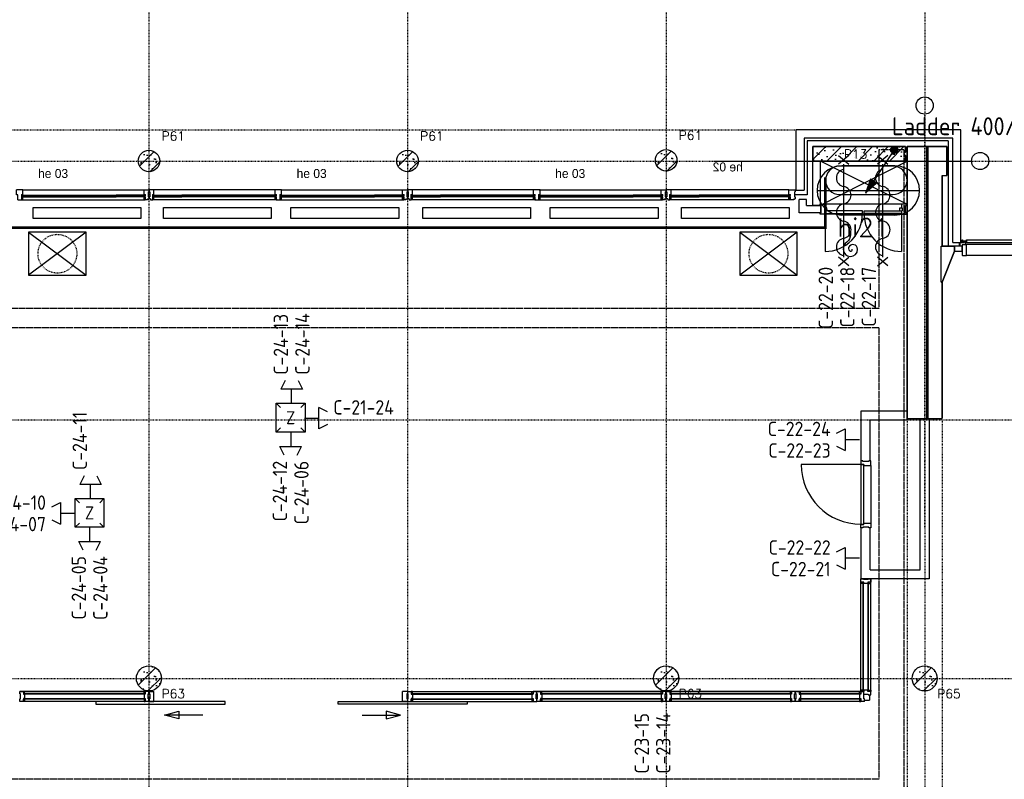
# Model space of a CAD drawing. Extents: x 0 to 1537, y 0 to 841.
# Tile 19 of 58: x 354 to 491, y 562 to 668. Entities that reach past the tile are written whole.
import ezdxf
from ezdxf.enums import TextEntityAlignment as Align

# ---------------------------------------------------------------- set-up
doc = ezdxf.new("R2010")
doc.units = 0
doc.header["$PDSIZE"] = 2
for name, pattern in [('B0402', [9.375, 6.25, -3.125]), ('B0702', [1.171875, 0.78125, -0.390625]), ('DASHDOT', [25.4, 12.7, -6.35, 0, -6.35]), ('DASHDOT2', [12.7, 6.35, -3.175, 0, -3.175]), ('E0001', [1, 1, 0])]:
    doc.linetypes.add(name, pattern=pattern)
doc.layers.get('0').update_dxf_attribs({"linetype": 'CONTINUOUS'})
for name, color, linetype in [('AB$1A---_ATTRIB', 9, 'CONTINUOUS'), ('AL$1A---_ALGEMEEN', 9, 'CONTINUOUS'), ('AT$1A---_TEKSTB', 8, 'CONTINUOUS'), ('EL63----_LICHTINST', 2, 'CONTINUOUS'), ('ET6130--_KANALISATIE', 7, 'CONTINUOUS'), ('GOTEN', 3, 'CONTINUOUS'), ('STRAMIEN', 1, 'CONTINUOUS'), ('VITELCODERING', 5, 'CONTINUOUS'), ('VITELDATA', 1, 'CONTINUOUS')]:
    doc.layers.add(name, color=color, linetype=linetype)
doc.styles.add('B-01', font='romans.shx', dxfattribs={"width": 1.2})
doc.styles.add('GBB_ISOT', font='b-gbt3.shx')
doc.styles.add('ROMANS', font='romans.shx', dxfattribs={"height": 300})
doc.styles.get("Standard").update_dxf_attribs({"font": 'ISO'})

# ---------------------------------------------------------------- blocks, each defined once
blk = doc.blocks.new('ESK1202')
at = {"color": 0, "linetype": 'Continuous'}
blk.add_line((0, 0), (-4, -6), dxfattribs=at)
at = {"color": 0}
for points in [[(-4, -6), (-2.47, -4.61), (-3.31, -4.06), (-4, -6)], [(-2.89, -4.34), (-2.89, -4.34)]]:
    blk.add_lwpolyline(points, dxfattribs=at)
for points in [[(-3.77, -5.66), (-2.64, -4.63), (-3.26, -4.21)], [(-3.54, -5.31), (-2.8, -4.64), (-3.2, -4.37)], [(-3.31, -4.97), (-2.96, -4.65), (-3.15, -4.52)]]:
    blk.add_lwpolyline(points, close=True, dxfattribs=at)
for radius in [0.5, 0.4, 0.3, 0.2, 0.1]:
    blk.add_circle((0, 0), radius, dxfattribs=at)
at = {"flags": 1}
blk.add_attdef('LD', (4, 0), '', height=1.8, dxfattribs=at)
blk = doc.blocks.new('-954P1-KGL1')
at = {"layer": 'AL$1A---_ALGEMEEN', "color": 15, "ltscale": 2}
for p, q in [((5, 27), (407, 27)), ((5, 27), (5, 3)), ((5, 22), (407, 22)), ((5, 7), (407, 7)), ((5, 3), (407, 3)), ((13, 22), (13, 7))]:
    blk.add_line(p, q, dxfattribs=at)
at = {"layer": 'AL$1A---_ALGEMEEN', "color": 15}
for p, q in [((17, 30), (21, 27)), ((17, 0), (21, 3))]:
    blk.add_line(p, q, dxfattribs=at)
at = {"layer": 'AL$1A---_ALGEMEEN', "color": 15, "ltscale": 2}
blk.add_lwpolyline([(5, 3), (0, 3), (5, 27), (0, 27), (5, 3)], dxfattribs=at)
at = {"layer": 'AL$1A---_ALGEMEEN'}
for p in [(0, 30), (0, 0)]:
    blk.add_point(p, dxfattribs=at)
blk = doc.blocks.new('-954P1-KHEB')
at = {"layer": 'AL$1A---_ALGEMEEN'}
blk.add_lwpolyline([(0, 0), (17, 0), (17, 27), (0, 27)], close=True, dxfattribs=at)
blk = doc.blocks.new('-954P1-KHED')
at = {"layer": 'AL$1A---_ALGEMEEN'}
for p, q in [((189, -1), (122, -1)), ((122, -1), (122, -31)), ((122, -100), (122, -125)), ((189, -73), (189, -1)), ((142, -140), (172, -140))]:
    blk.add_line(p, q, dxfattribs=at)
at = {"layer": 'AL$1A---_ALGEMEEN', "ltscale": 2}
for p, q in [((131, -31), (122, -31)), ((131, -100), (122, -100)), ((142, -125), (122, -125)), ((131, -31), (131, -100)), ((142, -125), (142, -140)), ((172, -140), (172, -73)), ((172, -73), (189, -73))]:
    blk.add_line(p, q, dxfattribs=at)
blk = doc.blocks.new('-954P1-KHEE')
at = {"layer": 'AL$1A---_ALGEMEEN'}
for p, q in [((45, 139), (-45, 139)), ((-45, 67), (-45, 139)), ((45, 67), (45, 139)), ((-28, 0), (28, 0))]:
    blk.add_line(p, q, dxfattribs=at)
at = {"layer": 'AL$1A---_ALGEMEEN', "ltscale": 2}
for p, q in [((-28, 67), (-45, 67)), ((-28, 0), (-28, 67)), ((28, 0), (28, 67)), ((28, 67), (45, 67))]:
    blk.add_line(p, q, dxfattribs=at)
blk = doc.blocks.new('-STR-H4')
at = {"layer": 'AL$1A---_ALGEMEEN', "linetype": 'DASHDOT', "ltscale": 0.5}
blk.add_line((-2928, 0), (652, 0), dxfattribs=at)
at = {"layer": 'AL$1A---_ALGEMEEN', "linetype": 'Continuous', "ltscale": 2}
blk.add_circle((772, 0), 120, dxfattribs=at)
blk.add_point((0, 0), dxfattribs=at)
blk = doc.blocks.new('-954P1-KHEA')
at = {"layer": 'AL$1A---_ALGEMEEN'}
for p, q in [((189, -1), (99, -1)), ((99, -1), (99, -31)), ((99, -100), (99, -125)), ((189, -73), (189, -1)), ((119, -140), (172, -140))]:
    blk.add_line(p, q, dxfattribs=at)
at = {"layer": 'AL$1A---_ALGEMEEN', "ltscale": 2}
for p, q in [((108, -31), (99, -31)), ((108, -100), (99, -100)), ((119, -125), (99, -125)), ((108, -31), (108, -100)), ((119, -125), (119, -140)), ((172, -140), (172, -73)), ((172, -73), (189, -73))]:
    blk.add_line(p, q, dxfattribs=at)
blk = doc.blocks.new('XREF_B-A3-II-112')
at = {"layer": 'AL$1A---_ALGEMEEN', "ltscale": 2}
h = blk.add_hatch(dxfattribs=at)
h.set_pattern_fill('PREFB', color=8, scale=8, angle=180, style=0)
h.set_pattern_definition([(225, (61463.04, 87003.07), (108.612, -108.612), []), (197, (61463.04, 87003.07), (-41.26, -127.724), [0, -130.56, -73.92, 0, -107.52]), (228, (61463.04, 87003.07), (29.465, -129.875), [0, -129.28, 0, -131.84, 0, -106.24]), (251, (61463.04, 87003.07), (76.6585, -107.621), [0, -128, 0, -768, -105.28])])
h.paths.add_polyline_path([(59905, 87203), (59905, 87003), (61198, 87003), (61198, 87078), (61173, 87103), (61198, 87128), (61198, 87203)])
h = blk.add_hatch(dxfattribs=at)
h.set_pattern_fill('PREFB', color=8, scale=8, angle=180, style=0)
h.set_pattern_definition([(225, (50663.04, 87003.07), (108.61, -108.61), []), (197, (50663.04, 87003.07), (-41.26, -127.724), [0, -130.56, -73.92, 0, -107.52]), (228, (50663.04, 87003.07), (29.465, -129.875), [0, -129.28, 0, -131.84, 0, -106.24]), (251, (50663.04, 87003.07), (76.66, -107.62), [0, -128, 0, -768, -105.28])])
h.paths.add_polyline_path([(50813, 87003, 1), (50513, 87003, 1)])
h = blk.add_hatch(dxfattribs=at)
h.set_pattern_fill('PREFB', color=8, scale=8, angle=180, style=0)
h.set_pattern_definition([(225, (54263.04, 87003.07), (108.61, -108.61), []), (197, (54263.04, 87003.07), (-41.26, -127.724), [0, -130.56, -73.92, 0, -107.52]), (228, (54263.04, 87003.07), (29.465, -129.875), [0, -129.28, 0, -131.84, 0, -106.24]), (251, (54263.04, 87003.07), (76.66, -107.62), [0, -128, 0, -768, -105.28])])
h.paths.add_polyline_path([(54413, 87003, 1), (54113, 87003, 1)])
h = blk.add_hatch(dxfattribs=at)
h.set_pattern_fill('PREFB', color=8, scale=8, angle=180, style=0)
h.set_pattern_definition([(225, (57863.04, 87012.95), (108.61, -108.61), []), (197, (57863.04, 87012.95), (-41.26, -127.724), [0, -130.56, -73.92, 0, -107.52]), (228, (57863.04, 87012.95), (29.465, -129.875), [0, -129.28, 0, -131.84, 0, -106.24]), (251, (57863.04, 87012.95), (76.66, -107.62), [0, -128, 0, -768, -105.28])])
h.paths.add_polyline_path([(58013, 87013, 1), (57713, 87013, 1)])
h = blk.add_hatch(dxfattribs=at)
h.set_pattern_fill('PREFB', color=8, scale=8, angle=180, style=0)
h.set_pattern_definition([(225, (50663.04, 79803.07), (108.61, -108.61), []), (197, (50663.04, 79803.07), (-41.26, -127.724), [0, -130.56, -73.92, 0, -107.52]), (228, (50663.04, 79803.07), (29.465, -129.875), [0, -129.28, 0, -131.84, 0, -106.24]), (251, (50663.04, 79803.07), (76.66, -107.62), [0, -128, 0, -768, -105.28])])
h.paths.add_polyline_path([(50838, 79803, 1), (50488, 79803, 1)])
h = blk.add_hatch(dxfattribs=at)
h.set_pattern_fill('PREFB', color=8, scale=8, angle=180, style=0)
h.set_pattern_definition([(225, (57863.04, 79803.07), (108.61, -108.61), []), (197, (57863.04, 79803.07), (-41.26, -127.724), [0, -130.56, -73.92, 0, -107.52]), (228, (57863.04, 79803.07), (29.465, -129.875), [0, -129.28, 0, -131.84, 0, -106.24]), (251, (57863.04, 79803.07), (76.66, -107.62), [0, -128, 0, -768, -105.28])])
h.paths.add_polyline_path([(58038, 79803, 1), (57688, 79803, 1)])
h = blk.add_hatch(dxfattribs=at)
h.set_pattern_fill('PREFB', color=8, scale=8, angle=180, style=0)
h.set_pattern_definition([(225, (61463.04, 79803.07), (108.61, -108.61), []), (197, (61463.04, 79803.07), (-41.26, -127.724), [0, -130.56, -73.92, 0, -107.52]), (228, (61463.04, 79803.07), (29.465, -129.875), [0, -129.28, 0, -131.84, 0, -106.24]), (251, (61463.04, 79803.07), (76.66, -107.62), [0, -128, 0, -768, -105.28])])
h.paths.add_polyline_path([(61638, 79803, 1), (61288, 79803, 1)])
at = {"layer": 'AL$1A---_ALGEMEEN', "color": 8, "linetype": 'DASHDOT', "ltscale": 0.5}
blk.add_line((61463, 81894), (61463, 87655), dxfattribs=at)
at = {"layer": 'AL$1A---_ALGEMEEN', "color": 8, "linetype": 'B0702', "ltscale": 2}
for p, q in [((27267, 87438), (59671, 87438)), ((61218, 83403), (61218, 72823)), ((61708, 83403), (61708, 72223))]:
    blk.add_line(p, q, dxfattribs=at)
at = {"layer": 'AL$1A---_ALGEMEEN', "color": 8, "ltscale": 2}
for p, q in [((61968, 87438), (59671, 87438)), ((59671, 87438), (59671, 86596)), ((61968, 85870), (61968, 87438)), ((61853, 87323), (59786, 87323)), ((59786, 87323), (59786, 86596)), ((61788, 87283), (59826, 87283)), ((59826, 87283), (59826, 86533)), ((61488, 87203), (61488, 83413)), ((61508, 87203), (61508, 83413)), ((61788, 87283), (61788, 85820)), ((61853, 85870), (61853, 87323)), ((60005, 86383), (61218, 87003)), ((60015, 87003), (61218, 86402)), ((48897, 86603), (50594, 86603)), ((49286, 86528), (50204, 86528)), ((49286, 86523), (50204, 86523)), ((49286, 86508), (50204, 86508)), ((49286, 86504), (50204, 86504)), ((52430, 86603), (50732, 86603)), ((52040, 86528), (51122, 86528)), ((52040, 86523), (51122, 86523)), ((52040, 86508), (51122, 86508)), ((52040, 86504), (51122, 86504)), ((52497, 86603), (54194, 86603)), ((52886, 86528), (53804, 86528)), ((52886, 86523), (53804, 86523)), ((52886, 86508), (53804, 86508)), ((52886, 86504), (53804, 86504)), ((56030, 86603), (54332, 86603)), ((55640, 86528), (54722, 86528)), ((55640, 86523), (54722, 86523)), ((55640, 86508), (54722, 86508)), ((55640, 86504), (54722, 86504)), ((56097, 86603), (57794, 86603)), ((56486, 86528), (57404, 86528)), ((56486, 86523), (57404, 86523)), ((56486, 86508), (57404, 86508)), ((56486, 86504), (57404, 86504)), ((59571, 86603), (57932, 86603)), ((59181, 86528), (58322, 86528)), ((59181, 86523), (58322, 86523)), ((59181, 86508), (58322, 86508)), ((59181, 86504), (58322, 86504)), ((59826, 86533), (59661, 86533)), ((59671, 86596), (59786, 86596)), ((48880, 86464), (50611, 86464)), ((52447, 86464), (50715, 86464)), ((52480, 86464), (54211, 86464)), ((56047, 86464), (54315, 86464)), ((56080, 86464), (57811, 86464)), ((59588, 86464), (57915, 86464)), ((59717, 86283), (59717, 86468)), ((59817, 86468), (59717, 86468)), ((59817, 86383), (59817, 86468)), ((59817, 86383), (60018, 86383)), ((60008, 86402), (60075, 86402)), ((60008, 86384), (60008, 86402)), ((60018, 86384), (60008, 86384)), ((60018, 86282), (60018, 86384)), ((60018, 86383), (60018, 86383)), ((60018, 86383), (60018, 86283)), ((61141, 86402), (60075, 86402)), ((60075, 86402), (60075, 86353)), ((61208, 86402), (61141, 86402)), ((61141, 86402), (61141, 86353)), ((61198, 86282), (61198, 86384)), ((61198, 86384), (61208, 86384)), ((61208, 86384), (61208, 86402)), ((61208, 86382), (61218, 86382)), ((60020, 86283), (59717, 86283)), ((60008, 86263), (60008, 86282)), ((60008, 86282), (60018, 86282)), ((60075, 86263), (60008, 86263)), ((60018, 86283), (60020, 86283)), ((60020, 86283), (60020, 86283)), ((60075, 86312), (60075, 86263)), ((61141, 86263), (60075, 86263)), ((60077, 86272), (60077, 85745)), ((61139, 86272), (61139, 85745)), ((61141, 86312), (61141, 86263)), ((61141, 86263), (61208, 86263)), ((61208, 86282), (61198, 86282)), ((61208, 86283), (61218, 86283)), ((61208, 86263), (61208, 86282)), ((48988, 86013), (49788, 85413)), ((49788, 86013), (48988, 85413)), ((59688, 86013), (58888, 85413)), ((58888, 86013), (59688, 85413)), ((61693, 85319), (61693, 85820)), ((61693, 85820), (61708, 85820)), ((61708, 85820), (61878, 85820)), ((61853, 85870), (61968, 85870)), ((61878, 85750), (61708, 85319)), ((61693, 85319), (61708, 85319)), ((60606, 79628), (60606, 81136)), ((60611, 81136), (60606, 81136)), ((60611, 79628), (60611, 81136)), ((60676, 79628), (60676, 81136)), ((60676, 81136), (60681, 81136)), ((60681, 79628), (60681, 81136)), ((50606, 79591), (48920, 79591)), ((48920, 79586), (48920, 79591)), ((50606, 79586), (48920, 79586)), ((50606, 79521), (48920, 79521)), ((48920, 79521), (48920, 79516)), ((50606, 79516), (48920, 79516)), ((50606, 79586), (50606, 79591)), ((50606, 79521), (50606, 79516)), ((54320, 79591), (56006, 79591)), ((54320, 79586), (54320, 79591)), ((54320, 79586), (56006, 79586)), ((54320, 79521), (56006, 79521)), ((54320, 79521), (54320, 79516)), ((54320, 79516), (56006, 79516)), ((56006, 79586), (56006, 79591)), ((56006, 79521), (56006, 79516)), ((57806, 79591), (56120, 79591)), ((56120, 79586), (56120, 79591)), ((57806, 79586), (56120, 79586)), ((57806, 79521), (56120, 79521)), ((56120, 79521), (56120, 79516)), ((57806, 79516), (56120, 79516)), ((57806, 79586), (57806, 79591)), ((57806, 79521), (57806, 79516)), ((59606, 79591), (57920, 79591)), ((57920, 79586), (57920, 79591)), ((59606, 79586), (57920, 79586)), ((59606, 79521), (57920, 79521)), ((57920, 79521), (57920, 79516)), ((59606, 79516), (57920, 79516)), ((59606, 79586), (59606, 79591)), ((59606, 79521), (59606, 79516)), ((60569, 79591), (59720, 79591)), ((59720, 79586), (59720, 79591)), ((60569, 79586), (59720, 79586)), ((60569, 79521), (59720, 79521)), ((59720, 79521), (59720, 79516)), ((60569, 79516), (59720, 79516)), ((60569, 79586), (60569, 79591)), ((60569, 79521), (60569, 79516)), ((60611, 79628), (60606, 79628)), ((60676, 79628), (60681, 79628))]:
    blk.add_line(p, q, dxfattribs=at)
at = {"layer": 'AL$1A---_ALGEMEEN', "color": 8}
for p, q in [((61218, 87203), (61773, 87203)), ((61218, 83423), (61218, 87203)), ((61773, 87203), (61773, 86803)), ((59906, 87003), (60006, 87003)), ((59906, 86383), (59906, 87003)), ((60006, 87003), (60006, 86383)), ((61708, 86803), (61708, 85820)), ((61708, 86803), (61773, 86803)), ((60006, 86383), (59906, 86383)), ((49051, 86204), (49051, 86354)), ((49051, 86354), (50551, 86354)), ((50551, 86354), (50551, 86204)), ((50864, 86204), (50864, 86354)), ((50864, 86354), (52364, 86354)), ((52364, 86354), (52364, 86204)), ((52640, 86204), (52640, 86354)), ((52640, 86354), (54140, 86354)), ((54140, 86354), (54140, 86204)), ((54475, 86204), (54475, 86354)), ((54475, 86354), (55975, 86354)), ((55975, 86354), (55975, 86204)), ((56251, 86204), (56251, 86354)), ((56251, 86354), (57751, 86354)), ((57751, 86354), (57751, 86204)), ((58075, 86204), (58075, 86354)), ((58075, 86354), (59575, 86354)), ((59575, 86354), (59575, 86204)), ((60100, 86353), (60066, 86353)), ((60066, 86353), (60066, 86312)), ((60100, 86312), (60066, 86312)), ((60100, 86312), (60100, 86353)), ((61116, 86312), (61116, 86353)), ((61116, 86353), (61150, 86353)), ((61116, 86312), (61150, 86312)), ((61150, 86353), (61150, 86312)), ((50551, 86204), (49051, 86204)), ((52364, 86204), (50864, 86204)), ((54140, 86204), (52640, 86204)), ((55975, 86204), (54475, 86204)), ((57751, 86204), (56251, 86204)), ((59575, 86204), (58075, 86204)), ((49788, 86013), (48988, 86013)), ((48988, 86013), (48988, 85413)), ((49788, 85413), (49788, 86013)), ((59688, 86013), (58888, 86013)), ((58888, 86013), (58888, 85413)), ((59688, 85413), (59688, 86013)), ((61878, 85820), (61878, 85750)), ((61986, 85820), (61878, 85820)), ((61878, 85820), (61878, 85750)), ((61949, 85830), (61949, 85870)), ((61986, 85875), (61986, 85906)), ((61986, 85906), (61989, 85906)), ((62045, 85875), (61986, 85875)), ((61986, 85875), (61986, 85875)), ((61989, 85838), (61986, 85836)), ((61986, 85836), (61986, 85691)), ((61986, 85750), (61986, 85820)), ((61989, 85906), (61989, 85894)), ((61989, 85894), (61990, 85893)), ((62044, 85838), (61989, 85838)), ((61990, 85893), (62043, 85893)), ((62025, 85870), (63253, 85870)), ((62025, 85870), (62025, 85844)), ((62025, 85844), (63253, 85844)), ((62043, 85894), (62043, 85906)), ((62043, 85906), (62046, 85906)), ((62043, 85893), (62043, 85894)), ((62046, 85836), (62044, 85838)), ((62046, 85875), (62045, 85875)), ((62046, 85906), (63233, 85906)), ((62046, 85906), (62046, 85875)), ((62046, 85691), (62046, 85836)), ((61878, 85750), (61986, 85750)), ((61986, 85691), (61989, 85688)), ((61989, 85688), (62044, 85688)), ((62044, 85688), (62046, 85691)), ((63236, 85688), (62044, 85688)), ((48988, 85413), (49788, 85413)), ((58888, 85413), (59688, 85413)), ((61708, 85319), (61708, 83423)), ((60581, 82831), (60581, 83528)), ((60581, 83528), (61218, 83528)), ((61218, 83403), (61218, 83503)), ((60706, 82831), (60706, 83403)), ((60706, 83403), (61218, 83403)), ((61218, 83423), (61228, 83413)), ((61698, 83413), (61228, 83413)), ((61401, 81316), (61401, 83413)), ((61413, 83413), (61463, 83413)), ((61463, 83413), (61513, 83413)), ((61526, 83413), (61526, 81191)), ((61698, 83413), (61708, 83423)), ((60575, 82779), (59745, 82779)), ((60713, 82765), (60713, 81964)), ((60581, 81191), (60581, 81897)), ((60706, 81316), (60706, 81897)), ((60706, 81316), (61401, 81316)), ((60574, 79623), (60574, 81191)), ((61526, 81191), (60581, 81191)), ((60713, 79573), (60713, 81191)), ((50661, 79623), (48865, 79623)), ((54265, 79623), (56061, 79623)), ((57861, 79623), (56065, 79623)), ((59661, 79623), (57865, 79623)), ((60615, 79623), (59665, 79623)), ((60696, 79573), (60696, 79501)), ((50661, 79484), (48865, 79484)), ((51722, 79484), (49924, 79484)), ((49924, 79484), (49924, 79444)), ((49924, 79444), (51722, 79444)), ((51722, 79444), (51722, 79484)), ((53295, 79444), (53295, 79484)), ((53295, 79484), (55093, 79484)), ((55093, 79444), (53295, 79444)), ((54265, 79484), (56061, 79484)), ((55093, 79484), (55093, 79444)), ((57861, 79484), (56065, 79484)), ((59661, 79484), (57865, 79484)), ((60624, 79484), (59665, 79484)), ((60624, 79501), (60696, 79501)), ((50879, 79293), (51079, 79347)), ((51415, 79293), (50879, 79293)), ((51079, 79240), (50879, 79293)), ((51079, 79347), (51079, 79240)), ((53631, 79293), (54167, 79293)), ((54167, 79293), (53967, 79347)), ((53967, 79347), (53967, 79240)), ((53967, 79240), (54167, 79293))]:
    blk.add_line(p, q, dxfattribs=at)
at = {"layer": 'AL$1A---_ALGEMEEN', "color": 8, "linetype": 'Continuous', "ltscale": 2}
for p, q in [((61218, 87203), (61218, 83423)), ((61773, 87203), (61218, 87203)), ((61773, 86803), (61773, 87203)), ((61708, 85820), (61708, 86803)), ((61708, 86803), (61773, 86803)), ((61878, 85820), (61708, 85820)), ((61878, 85750), (61878, 85820)), ((61708, 85319), (61878, 85750)), ((61708, 83423), (61708, 85319)), ((61218, 83423), (61228, 83413)), ((61228, 83413), (61698, 83413)), ((61698, 83413), (61708, 83423))]:
    blk.add_line(p, q, dxfattribs=at)
at = {"layer": 'AL$1A---_ALGEMEEN', "color": 8, "linetype": 'ByBlock'}
for p, q in [((60408, 87079), (60264, 86959)), ((60264, 87079), (60408, 86959)), ((60952, 87079), (60808, 86959)), ((60808, 87079), (60952, 86959)), ((61019, 86931), (60281, 86931)), ((61049, 86937), (60309, 86937)), ((60336, 85663), (60336, 86959)), ((60880, 85663), (60880, 86959)), ((59966, 86594), (61393, 86594)), ((61021, 86532), (60281, 86532)), ((61049, 86251), (60309, 86251)), ((61949, 85870), (62009, 85870)), ((61951, 85830), (61949, 85830)), ((61954, 85859), (61954, 85833)), ((62006, 85865), (61960, 85865)), ((62009, 85870), (62009, 85868)), ((60264, 85543), (60408, 85663)), ((60408, 85543), (60264, 85663)), ((60808, 85543), (60952, 85663)), ((60952, 85543), (60808, 85663))]:
    blk.add_line(p, q, dxfattribs=at)
at = {"layer": 'AL$1A---_ALGEMEEN', "color": 8, "linetype": 'Continuous'}
for p, q in [((60574, 81191), (60609, 81191)), ((60609, 81191), (60609, 81182)), ((60609, 81182), (60678, 81182)), ((60678, 81182), (60678, 81191)), ((60678, 81191), (60713, 81191)), ((60713, 81191), (60713, 81141)), ((60615, 81141), (60574, 81141)), ((60615, 81124), (60615, 81141)), ((60672, 81124), (60615, 81124)), ((60713, 81141), (60672, 81141)), ((60672, 81141), (60672, 81124)), ((48865, 79588), (48865, 79623)), ((48865, 79623), (48915, 79623)), ((48874, 79588), (48865, 79588)), ((48865, 79484), (48865, 79519)), ((48865, 79519), (48874, 79519)), ((48874, 79519), (48874, 79588)), ((48915, 79623), (48915, 79582)), ((48915, 79582), (48932, 79582)), ((48915, 79525), (48915, 79484)), ((48932, 79525), (48915, 79525)), ((48932, 79582), (48932, 79525)), ((50594, 79582), (50594, 79525)), ((50611, 79582), (50594, 79582)), ((50594, 79525), (50611, 79525)), ((50611, 79623), (50611, 79582)), ((50661, 79623), (50611, 79623)), ((50611, 79525), (50611, 79484)), ((50652, 79588), (50661, 79588)), ((50652, 79519), (50652, 79588)), ((50661, 79519), (50652, 79519)), ((50661, 79588), (50661, 79623)), ((50661, 79484), (50661, 79519)), ((50665, 79623), (50732, 79623)), ((50665, 79623), (50665, 79588)), ((50665, 79588), (50674, 79588)), ((50665, 79519), (50665, 79484)), ((50674, 79519), (50665, 79519)), ((50674, 79588), (50674, 79519)), ((50732, 79587), (50732, 79623)), ((50732, 79587), (50732, 79587)), ((50732, 79520), (50732, 79587)), ((50732, 79520), (50732, 79520)), ((50732, 79484), (50732, 79520)), ((54194, 79587), (54194, 79623)), ((54261, 79623), (54194, 79623)), ((54194, 79520), (54194, 79587)), ((54194, 79587), (54194, 79587)), ((54194, 79484), (54194, 79520)), ((54194, 79520), (54194, 79520)), ((54261, 79588), (54252, 79588)), ((54252, 79588), (54252, 79519)), ((54252, 79519), (54261, 79519)), ((54261, 79623), (54261, 79588)), ((54261, 79519), (54261, 79484)), ((54265, 79623), (54315, 79623)), ((54265, 79588), (54265, 79623)), ((54274, 79588), (54265, 79588)), ((54265, 79519), (54274, 79519)), ((54265, 79484), (54265, 79519)), ((54274, 79519), (54274, 79588)), ((54315, 79623), (54315, 79582)), ((54315, 79582), (54332, 79582)), ((54315, 79525), (54315, 79484)), ((54332, 79525), (54315, 79525)), ((54332, 79582), (54332, 79525)), ((56011, 79582), (55994, 79582)), ((55994, 79582), (55994, 79525)), ((55994, 79525), (56011, 79525)), ((56061, 79623), (56011, 79623)), ((56011, 79623), (56011, 79582)), ((56011, 79525), (56011, 79484)), ((56052, 79519), (56052, 79588)), ((56052, 79588), (56061, 79588)), ((56061, 79519), (56052, 79519)), ((56061, 79588), (56061, 79623)), ((56061, 79484), (56061, 79519)), ((56065, 79588), (56065, 79623)), ((56065, 79623), (56115, 79623)), ((56074, 79588), (56065, 79588)), ((56065, 79484), (56065, 79519)), ((56065, 79519), (56074, 79519)), ((56074, 79519), (56074, 79588)), ((56115, 79623), (56115, 79582)), ((56115, 79582), (56132, 79582)), ((56115, 79525), (56115, 79484)), ((56132, 79525), (56115, 79525)), ((56132, 79582), (56132, 79525)), ((57794, 79582), (57794, 79525)), ((57811, 79582), (57794, 79582)), ((57794, 79525), (57811, 79525)), ((57811, 79623), (57811, 79582)), ((57861, 79623), (57811, 79623)), ((57811, 79525), (57811, 79484)), ((57852, 79588), (57861, 79588)), ((57852, 79519), (57852, 79588)), ((57861, 79519), (57852, 79519)), ((57861, 79588), (57861, 79623)), ((57861, 79484), (57861, 79519)), ((57865, 79588), (57865, 79623)), ((57865, 79623), (57915, 79623)), ((57874, 79588), (57865, 79588)), ((57865, 79484), (57865, 79519)), ((57865, 79519), (57874, 79519)), ((57874, 79519), (57874, 79588)), ((57915, 79623), (57915, 79582)), ((57915, 79582), (57932, 79582)), ((57915, 79525), (57915, 79484)), ((57932, 79525), (57915, 79525)), ((57932, 79582), (57932, 79525)), ((59594, 79582), (59594, 79525)), ((59611, 79582), (59594, 79582)), ((59594, 79525), (59611, 79525)), ((59611, 79623), (59611, 79582)), ((59661, 79623), (59611, 79623)), ((59611, 79525), (59611, 79484)), ((59652, 79588), (59661, 79588)), ((59652, 79519), (59652, 79588)), ((59661, 79519), (59652, 79519)), ((59661, 79588), (59661, 79623)), ((59661, 79484), (59661, 79519)), ((59665, 79588), (59665, 79623)), ((59665, 79623), (59715, 79623)), ((59674, 79588), (59665, 79588)), ((59665, 79484), (59665, 79519)), ((59665, 79519), (59674, 79519)), ((59674, 79519), (59674, 79588)), ((59715, 79623), (59715, 79582)), ((59715, 79582), (59732, 79582)), ((59715, 79525), (59715, 79484)), ((59732, 79525), (59715, 79525)), ((59732, 79582), (59732, 79525)), ((60574, 79582), (60557, 79582)), ((60557, 79582), (60557, 79525)), ((60557, 79525), (60574, 79525)), ((60615, 79623), (60574, 79623)), ((60574, 79623), (60574, 79582)), ((60574, 79525), (60574, 79484)), ((60615, 79640), (60615, 79623)), ((60672, 79640), (60615, 79640)), ((60615, 79588), (60615, 79623)), ((60615, 79623), (60615, 79623)), ((60615, 79582), (60615, 79623)), ((60615, 79519), (60615, 79588)), ((60615, 79588), (60615, 79588)), ((60615, 79582), (60678, 79582)), ((60615, 79582), (60615, 79582)), ((60624, 79519), (60615, 79519)), ((60624, 79484), (60624, 79519)), ((60672, 79623), (60672, 79640)), ((60713, 79623), (60672, 79623)), ((60678, 79582), (60678, 79573)), ((60678, 79573), (60713, 79573)), ((60713, 79573), (60713, 79623)), ((50665, 79484), (50732, 79484)), ((54261, 79484), (54194, 79484))]:
    blk.add_line(p, q, dxfattribs=at)
at = {"layer": 'AL$1A---_ALGEMEEN', "color": 8, "linetype": 'Continuous', "ltscale": 2}
for points in [[(61198, 87078), (61198, 87003), (59905, 87003), (59905, 87203), (61198, 87203), (61198, 87128)], [(59905, 87203), (59905, 87003), (61198, 87003), (61198, 87078), (61173, 87103), (61198, 87128), (61198, 87203), (59905, 87203)], [(61198, 87078), (61173, 87103), (61198, 87128)]]:
    blk.add_lwpolyline(points, dxfattribs=at)
at = {"layer": 'AL$1A---_ALGEMEEN', "color": 8}
for points in [[(60595, 86272), (60595, 86311), (60077, 86311), (60077, 86272)], [(60622, 86272), (60622, 86311), (61139, 86311), (61139, 86272)], [(60602, 81141), (60602, 81124), (60574, 81124), (60574, 81141)], [(60685, 81141), (60685, 81124), (60713, 81124), (60713, 81141)], [(48915, 79595), (48932, 79595), (48932, 79623), (48915, 79623)], [(48915, 79512), (48932, 79512), (48932, 79484), (48915, 79484)], [(50611, 79595), (50594, 79595), (50594, 79623), (50611, 79623)], [(50611, 79512), (50594, 79512), (50594, 79484), (50611, 79484)], [(54315, 79595), (54332, 79595), (54332, 79623), (54315, 79623)], [(54315, 79512), (54332, 79512), (54332, 79484), (54315, 79484)], [(56011, 79595), (55994, 79595), (55994, 79623), (56011, 79623)], [(56011, 79512), (55994, 79512), (55994, 79484), (56011, 79484)], [(56115, 79595), (56132, 79595), (56132, 79623), (56115, 79623)], [(56115, 79512), (56132, 79512), (56132, 79484), (56115, 79484)], [(57811, 79595), (57794, 79595), (57794, 79623), (57811, 79623)], [(57811, 79512), (57794, 79512), (57794, 79484), (57811, 79484)], [(57915, 79595), (57932, 79595), (57932, 79623), (57915, 79623)], [(57915, 79512), (57932, 79512), (57932, 79484), (57915, 79484)], [(59611, 79595), (59594, 79595), (59594, 79623), (59611, 79623)], [(59611, 79512), (59594, 79512), (59594, 79484), (59611, 79484)], [(59715, 79595), (59732, 79595), (59732, 79623), (59715, 79623)], [(59715, 79512), (59732, 79512), (59732, 79484), (59715, 79484)], [(60574, 79595), (60557, 79595), (60557, 79623), (60574, 79623)], [(60574, 79512), (60557, 79512), (60557, 79484), (60574, 79484)], [(60602, 79623), (60602, 79640), (60574, 79640), (60574, 79623)], [(60685, 79623), (60685, 79640), (60713, 79640), (60713, 79623)]]:
    blk.add_lwpolyline(points, close=True, dxfattribs=at)
at = {"layer": 'AL$1A---_ALGEMEEN', "color": 8, "ltscale": 2}
for points in [[(60713, 82764), (60713, 82831), (60684, 82831), (60684, 82821), (60603, 82821), (60603, 82831), (60574, 82831), (60574, 82781), (60617, 82781), (60617, 82764)], [(60615, 82779), (60575, 82779), (60575, 81949), (60615, 81949)], [(60713, 81964), (60713, 81897), (60684, 81897), (60684, 81907), (60603, 81907), (60603, 81897), (60574, 81897), (60574, 81947), (60617, 81947), (60617, 81964)]]:
    blk.add_lwpolyline(points, close=True, dxfattribs=at)
at = {"layer": 'AL$1A---_ALGEMEEN', "color": 8, "linetype": 'Continuous', "ltscale": 2}
for centre, radius in [((61463, 87775), 120), ((50663, 87003), 150), ((54263, 87003), 150), ((57863, 87013), 150), ((50663, 79803), 175), ((50663, 79803), 175), ((57863, 79803), 175), ((57863, 79803), 175), ((61463, 79803), 175), ((61463, 79803), 175)]:
    blk.add_circle(centre, radius, dxfattribs=at)
at = {"layer": 'AL$1A---_ALGEMEEN', "color": 8, "ltscale": 2}
for centre in [(50663, 87003), (54263, 87003), (57863, 87013)]:
    blk.add_circle(centre, 150, dxfattribs=at)
at = {"layer": 'AL$1A---_ALGEMEEN', "color": 8, "linetype": 'B0402', "ltscale": 0.2}
for centre in [(49388, 85713), (59288, 85713)]:
    blk.add_circle(centre, 270, dxfattribs=at)
at = {"layer": 'AL$1A---_ALGEMEEN', "color": 8, "linetype": 'ByBlock'}
for centre, radius, start, end in [((60309, 86594), 343, 90, 270), ((60281, 86734), 198, 90, 270), ((61019, 86734), 198, 270, 90), ((61049, 86594), 343, 270, 90), ((60356, 86767), 122, 99.4623, 260.5377), ((60900, 86767), 122, 99.4623, 260.5377), ((60316, 86527), 122, 279.4623, 80.5377), ((60860, 86527), 122, 279.4623, 80.5377), ((60356, 86287), 122, 99.4623, 260.5377), ((60900, 86287), 122, 99.4623, 260.5377), ((60316, 86047), 122, 279.4623, 80.5377), ((60860, 86047), 122, 279.4623, 80.5377), ((60356, 85807), 122, 99.4623, 260.5377), ((60900, 85807), 122, 99.4623, 260.5377), ((61951, 85833), 3, 270, 360), ((61960, 85859), 6, 90, 180), ((62006, 85868), 3, 270, 360)]:
    blk.add_arc(centre, radius, start, end, dxfattribs=at)
at = {"layer": 'AL$1A---_ALGEMEEN', "color": 8, "ltscale": 2}
for centre, start, end in [((60077, 86263), 270, 0.9963), ((61139, 86263), 179.0037, 270)]:
    blk.add_arc(centre, 518, start, end, dxfattribs=at)
at = {"layer": 'AL$1A---_ALGEMEEN', "color": 8}
blk.add_arc((60575, 82779), 830, 180, 270, dxfattribs=at)
at = {"layer": 'AL$1A---_ALGEMEEN', "color": 8, "linetype": 'Continuous', "ltscale": 2}
for p in [(61463, 87003), (61463, 83403)]:
    blk.add_point(p, dxfattribs=at)
at = {"layer": 'STRAMIEN', "color": 8, "linetype": 'DASHDOT2'}
for p, q in [((50663, 95903), (50663, 35276)), ((54263, 95903), (54263, 35276)), ((57863, 95903), (57863, 35276)), ((61463, 95903), (61463, 35276)), ((18063, 87003), (104973, 87003)), ((18063, 83403), (104973, 83403)), ((18063, 79803), (104973, 79803))]:
    blk.add_line(p, q, dxfattribs=at)
at = {"layer": 'AL$1A---_ALGEMEEN', "color": 8, "linetype": 'Continuous', "ltscale": 2}
blk.add_blockref('-STR-H4', (61463, 87003), dxfattribs=at)
at = {"layer": 'AL$1A---_ALGEMEEN', "color": 8, "ltscale": 2}
for name, p in [('-954P1-KHEE', (48863, 86464)), ('-954P1-KGL1', (48891, 86501)), ('-954P1-KHEB', (48891, 86474)), ('-954P1-KHED', (50543, 86604)), ('-954P1-KGL1', (50715, 86501)), ('-954P1-KHEB', (50715, 86474)), ('-954P1-KHEE', (52463, 86464)), ('-954P1-KGL1', (52491, 86501)), ('-954P1-KHEB', (52491, 86474)), ('-954P1-KHED', (54143, 86604)), ('-954P1-KGL1', (54315, 86501)), ('-954P1-KHEB', (54315, 86474)), ('-954P1-KHEE', (56063, 86464)), ('-954P1-KGL1', (56091, 86501)), ('-954P1-KHEB', (56091, 86474)), ('-954P1-KHED', (57743, 86604)), ('-954P1-KGL1', (57915, 86501)), ('-954P1-KHEB', (57915, 86474))]:
    blk.add_blockref(name, p, dxfattribs=at)
at = {"layer": 'AL$1A---_ALGEMEEN', "color": 8, "ltscale": 2, "xscale": -1}
for name, p in [('-954P1-KGL1', (50611, 86501)), ('-954P1-KHED', (50783, 86604)), ('-954P1-KHEB', (50611, 86474)), ('-954P1-KGL1', (52435, 86501)), ('-954P1-KHEB', (52435, 86474)), ('-954P1-KGL1', (54211, 86501)), ('-954P1-KHED', (54383, 86604)), ('-954P1-KHEB', (54211, 86474)), ('-954P1-KGL1', (56035, 86501)), ('-954P1-KHEB', (56035, 86474)), ('-954P1-KGL1', (57811, 86501)), ('-954P1-KHED', (57983, 86604)), ('-954P1-KHEB', (57811, 86474))]:
    blk.add_blockref(name, p, dxfattribs=at)
at = {"layer": 'AL$1A---_ALGEMEEN', "color": 8, "ltscale": 2, "extrusion": (0, 0, -1), "zscale": -1}
for name, p in [('-954P1-KGL1', (-59588, 86501)), ('-954P1-KHEA', (-59760, 86604)), ('-954P1-KHEB', (-59588, 86474))]:
    blk.add_blockref(name, p, dxfattribs=at)
at = {"layer": 'AB$1A---_ATTRIB', "color": 8, "linetype": 'Continuous', "style": 'ROMANS'}
for tag, p, height in [('RUIMTENUMMER', (60177, 86637), 200), ('PEILMAAT', (60123, 86380), 150), ('RUIMTENUMMER', (23322, 85669), 200), ('PEILMAAT', (23267, 85412), 150), ('RUIMTENUMMER', (25656, 84910), 200), ('RUIMTENUMMER', (66336, 84907), 200), ('PEILMAAT', (25602, 84653), 150), ('PEILMAAT', (66282, 84649), 150), ('RUIMTENUMMER', (23537, 82919), 200), ('PEILMAAT', (23482, 82661), 150), ('RUIMTENUMMER', (84269, 82608), 200), ('PEILMAAT', (84214, 82351), 150), ('RUIMTENUMMER', (23681, 80585), 200), ('PEILMAAT', (23626, 80328), 150), ('RUIMTENUMMER', (22894, 79094), 200), ('RUIMTENUMMER', (66336, 79048), 200), ('PEILMAAT', (22839, 78837), 150), ('PEILMAAT', (66282, 78791), 150), ('RUIMTENUMMER', (84269, 77245), 200), ('PEILMAAT', (84214, 76988), 150), ('RUIMTENUMMER', (81101, 75686), 200), ('RUIMTENUMMER', (83671, 75687), 200), ('RUIMTENUMMER', (86015, 75686), 200), ('RUIMTENUMMER', (25752, 75504), 200), ('RUIMTENUMMER', (75644, 75605), 200), ('PEILMAAT', (81047, 75429), 150), ('PEILMAAT', (83616, 75430), 150), ('PEILMAAT', (85961, 75429), 150), ('PEILMAAT', (75590, 75347), 150), ('RUIMTENUMMER', (93081, 75257), 200), ('PEILMAAT', (25698, 75247), 150), ('PEILMAAT', (93026, 75000), 150), ('RUIMTENUMMER', (88630, 74488), 200), ('PEILMAAT', (88576, 74231), 150), ('RUIMTENUMMER', (73290, 74100), 200), ('RUIMTENUMMER', (75369, 73882), 200), ('PEILMAAT', (73235, 73843), 150), ('PEILMAAT', (75315, 73624), 150), ('RUIMTENUMMER', (78391, 73378), 200), ('RUIMTENUMMER', (23083, 73242), 200), ('RUIMTENUMMER', (25752, 73237), 200), ('PEILMAAT', (78337, 73120), 150), ('PEILMAAT', (23029, 72985), 150), ('PEILMAAT', (25698, 72979), 150), ('RUIMTENUMMER', (44810, 70416), 200), ('PEILMAAT', (44756, 70158), 150), ('RUIMTENUMMER', (83574, 63583), 200), ('RUIMTENUMMER', (44810, 63429), 200), ('PEILMAAT', (83520, 63326), 150), ('PEILMAAT', (44756, 63172), 150), ('RUIMTENUMMER', (75343, 53663), 200), ('RUIMTENUMMER', (78500, 53652), 200), ('RUIMTENUMMER', (23322, 53269), 200), ('PEILMAAT', (75289, 53406), 150), ('PEILMAAT', (78446, 53394), 150), ('PEILMAAT', (23267, 53012), 150), ('RUIMTENUMMER', (25658, 52384), 200), ('PEILMAAT', (25603, 52127), 150), ('RUIMTENUMMER', (23527, 50518), 200), ('PEILMAAT', (23472, 50260), 150), ('RUIMTENUMMER', (80352, 50113), 200), ('PEILMAAT', (80297, 49856), 150), ('RUIMTENUMMER', (73192, 49570), 200), ('PEILMAAT', (73138, 49313), 150), ('RUIMTENUMMER', (81728, 49257), 200), ('PEILMAAT', (81673, 49000), 150), ('RUIMTENUMMER', (76409, 48643), 200), ('RUIMTENUMMER', (79143, 48643), 200), ('PEILMAAT', (76354, 48386), 150), ('PEILMAAT', (79089, 48386), 150), ('RUIMTENUMMER', (23681, 48185), 200), ('PEILMAAT', (23626, 47928), 150), ('RUIMTENUMMER', (22696, 46692), 200), ('RUIMTENUMMER', (77664, 46745), 200), ('PEILMAAT', (77610, 46488), 150), ('PEILMAAT', (22641, 46435), 150), ('RUIMTENUMMER', (87918, 45636), 200), ('PEILMAAT', (87863, 45379), 150), ('RUIMTENUMMER', (77664, 43246), 200), ('RUIMTENUMMER', (24055, 43108), 200), ('RUIMTENUMMER', (25752, 43104), 200), ('PEILMAAT', (77610, 42989), 150), ('PEILMAAT', (24001, 42851), 150), ('PEILMAAT', (25698, 42847), 150), ('RUIMTENUMMER', (25752, 40842), 200), ('PEILMAAT', (25698, 40585), 150), ('RUIMTENUMMER', (76511, 38932), 200), ('RUIMTENUMMER', (80009, 38932), 200), ('PEILMAAT', (76457, 38675), 150), ('PEILMAAT', (79955, 38675), 150), ('RUIMTENUMMER', (81728, 37671), 200), ('PEILMAAT', (81673, 37413), 150)]:
    blk.add_attdef(tag, p, '', height=height, dxfattribs=at)
for tag, p, height in [('RUIMTENUMMER', (22253, 82959), 200), ('PEILMAAT', (22510, 82905), 150), ('RUIMTENUMMER', (22255, 50559), 200), ('PEILMAAT', (22512, 50505), 150)]:
    blk.add_attdef(tag, p, '', height=height, rotation=90, dxfattribs=at)
at = {"layer": 'AB$1A---_ATTRIB', "color": 8, "style": 'B-01', "oblique": 15, "flags": 1}
for tag, p in [('SCHACHT', (75598, 75883)), ('KOOI', (75868, 75883)), ('DAGMAAT', (76138, 75883)), ('GEWICHT', (76408, 75883)), ('PERSONEN', (76678, 75883))]:
    blk.add_attdef(tag, p, '', height=180, rotation=270, dxfattribs=at)
at = {"layer": 'AT$1A---_TEKSTB', "color": 8, "ltscale": 2}
for s, height, style, p in [('P61', 125, 'ROMANS', (50838, 87287)), ('P61', 125, 'ROMANS', (54438, 87287)), ('P61', 125, 'ROMANS', (58038, 87297)), ('P13', 125, 'ROMANS', (60338, 87036)), ('he 03', 125, 'GBB_ISOT', (49119, 86767)), ('he 03', 125, 'GBB_ISOT', (52719, 86767)), ('he 03', 125, 'GBB_ISOT', (56319, 86767)), ('hi21', 250, 'ROMANS', (60249, 85951)), ('P63', 125, 'ROMANS', (50838, 79527)), ('P63', 125, 'ROMANS', (58038, 79527)), ('P65', 125, 'ROMANS', (61638, 79527))]:
    blk.add_text(s, height=height, dxfattribs=dict(at, style=style)).set_placement(p)
at = {"layer": 'AT$1A---_TEKSTB', "color": 8, "ltscale": 2, "style": 'GBB_ISOT', "oblique": -180, "text_generation_flag": 4}
blk.add_text('he 02', height=125, rotation=180, dxfattribs=at).set_placement((58930, 86858))
blk = doc.blocks.new('$DAT003')
for p, q in [((3.2, 0.9), (2, 1.5)), ((2, -1.5), (2, 1.5)), ((0, 0), (2, 0)), ((3.2, -0.9), (2, -1.5))]:
    blk.add_line(p, q)
blk = doc.blocks.new('DAT030')
for p, q in [((-2, 2), (-1.41, 1.41)), ((-2, -2), (-2, 2)), ((-2, 2), (2, 2)), ((2, 2), (1.41, 1.41)), ((2, 2), (2, -2)), ((-1.41, -1.41), (-2, -2)), ((2, -2), (-2, -2)), ((1.41, -1.41), (2, -2))]:
    blk.add_line(p, q)
at = {"color": 4}
blk.add_attdef('NR', text='', height=1.8, dxfattribs=at).set_placement((0, 0), align=Align.MIDDLE)
blk = doc.blocks.new('DAT029')
blk.add_lwpolyline([(0, 0), (0.5, 0, -0.236068), (1.5, -0.5, 0.236068), (2.5, -1, 1), (2.5, 1, 0.819804), (2.25, -0.25, 0.457677), (2.75, 0, 0.568657), (2.5, 0.25, 3.072989)], format="xyb")

msp = doc.modelspace()

# ---------------------------------------------------------------- linework, layer by layer
at = {"layer": 'GOTEN', "linetype": 'E0001'}
for p, q in [((477.46, 649.82), (473.96, 649.82)), ((473.96, 649.82), (473.96, 627.77)), ((477.46, 649.82), (477.46, 559.55)), ((473.96, 627.77), (121.82, 627.77)), ((473.96, 625.07), (339.98, 625.07)), ((473.96, 625.07), (473.96, 562.25)), ((473.96, 562.25), (339.98, 562.25))]:
    msp.add_line(p, q, dxfattribs=at)
at = {"layer": 'GOTEN', "linetype": 'DASHDOT', "const_width": 0.35}
msp.add_lwpolyline([(466.5, 646), (466.5, 639), (138.5, 639)], dxfattribs=at)

# ---------------------------------------------------------------- block references
at = {"layer": 'EL63----_LICHTINST', "linetype": 'E0001'}
msp.add_blockref('ESK1202', (476.11, 649.82), dxfattribs=at)
at = {"layer": 'VITELDATA', "xscale": 0.01, "yscale": 0.01, "zscale": 0.01}
msp.add_blockref('XREF_B-A3-II-112', (-134.29, -221.75), dxfattribs=at)
at = {"layer": 'VITELDATA', "ltscale": 2, "rotation": 270}
msp.add_blockref('DAT029', (470, 638.5), dxfattribs=at)
at = {"layer": 'VITELDATA'}
for p, rotation in [((392.2, 614.53), 90), ((392.07, 610.56), 270), ((471.25, 609.5), 180), ((364.2, 601.28), 90), ((362, 599.25), 180), ((364.07, 597.31), 270), ((471.25, 593), 180)]:
    msp.add_blockref('$DAT003', p, dxfattribs=dict(at, rotation=rotation))
for p in [(392.07, 612.56), (364.07, 599.31)]:
    msp.add_blockref('DAT030', p, dxfattribs=at).add_auto_attribs({'NR': 'Z'})
msp.add_blockref('$DAT003', (394, 612.5), dxfattribs=at)

# ---------------------------------------------------------------- texts
at = {"layer": 'ET6130--_KANALISATIE', "color": 2, "linetype": 'E0001'}
msp.add_text('Ladder 400/120/60', height=2.5, dxfattribs=at).set_placement((475.8, 651.87))
at = {"layer": 'VITELCODERING'}
for s, p in [('C-22-20', (467.57, 633.56)), ('C-22-18', (470.57, 633.56)), ('C-22-17', (473.57, 633.56)), ('C-24-12', (391.57, 606.56)), ('C-24-06', (394.57, 606.56)), ('C-24-05', (363.57, 593.31)), ('C-24-04', (366.57, 593.31))]:
    msp.add_text(s, height=2, rotation=90, dxfattribs=at).set_placement(p, align=Align.RIGHT)
for s, p in [('C-24-13', (391.7, 618.53)), ('C-24-14', (394.7, 618.53)), ('C-24-11', (363.7, 605.28)), ('C-23-15', (441.95, 563.03)), ('C-23-14', (444.95, 563.03))]:
    msp.add_text(s, height=2, rotation=90, dxfattribs=at).set_placement(p)
msp.add_text('C-21-24', height=2, dxfattribs=at).set_placement((398, 613))
for s, p in [('C-22-24', (467.25, 610)), ('C-22-23', (467.25, 607)), ('C-24-10', (358, 599.75)), ('C-24-07', (358, 596.75)), ('C-22-22', (467.25, 593.5)), ('C-22-21', (467.25, 590.5))]:
    msp.add_text(s, height=2, dxfattribs=at).set_placement(p, align=Align.RIGHT)

doc.saveas('drawing.dxf')
